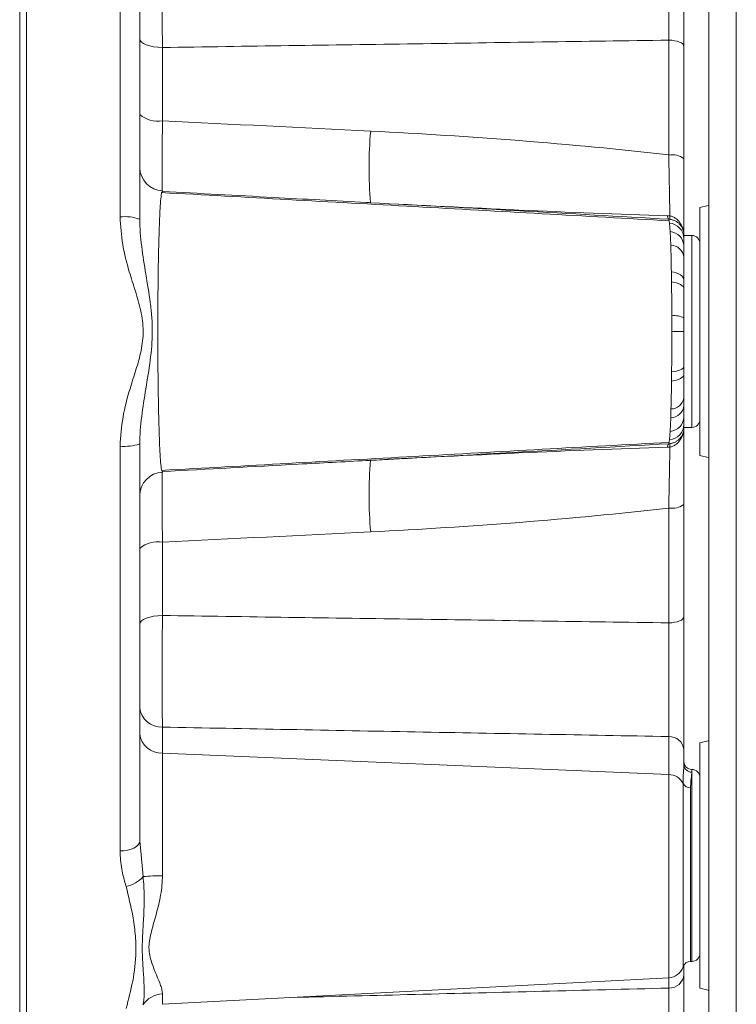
# Model space of a CAD drawing. Header units: millimetres. Extents: x 293 to 1784, y 788 to 2654.
# Tile 7 of 12: x 1205 to 1295, y 1757 to 1881. Entities that reach past the tile are written whole.
import ezdxf

# ---------------------------------------------------------------- set-up
doc = ezdxf.new("R2010")
doc.units = ezdxf.units.MM

msp = doc.modelspace()

# ---------------------------------------------------------------- linework, layer by layer
at = {"color": 7, "linetype": 'Continuous', "lineweight": 15}
for p, q in [((1291.34, 1609.69), (1291.34, 1992.11)), ((1294.79, 1609.69), (1294.79, 1992.11)), ((1204.97, 1841.71), (1204.97, 1973.6)), ((1205.83, 1960.99), (1205.83, 1709.83)), ((1217.55, 1856.07), (1217.55, 1906.81)), ((1220.01, 1905.57), (1220.01, 1855.8)), ((1286.32, 1863.83), (1286.32, 1878.22)), ((1222.86, 1877.3), (1222.86, 1868.12)), ((1288.22, 1877.46), (1288.22, 1863.37)), ((1222.86, 1859.25), (1222.76, 1859.09)), ((1290.22, 1826.16), (1290.22, 1857.26)), ((1286.39, 1855.5), (1286.34, 1855.78)), ((1286.5, 1854.22), (1286.43, 1855.3)), ((1286.57, 1852.53), (1286.5, 1854.22)), ((1289.22, 1853.75), (1288.22, 1853.75)), ((1286.71, 1841.71), (1286.7, 1843.69)), ((1204.97, 1709.82), (1204.97, 1841.71)), ((1286.67, 1835.5), (1286.68, 1836.64)), ((1286.57, 1830.89), (1286.6, 1832)), ((1286.5, 1829.2), (1286.57, 1830.89)), ((1286.43, 1828.13), (1286.5, 1829.2)), ((1288.22, 1829.67), (1289.22, 1829.67)), ((1220.01, 1827.62), (1220.01, 1777.85)), ((1286.34, 1827.64), (1286.39, 1827.92)), ((1217.55, 1776.61), (1217.55, 1827.35)), ((1257.09, 1826.02), (1251.13, 1825.69)), ((1253.69, 1825.83), (1251.49, 1825.71)), ((1288.22, 1820.05), (1288.22, 1805.96)), ((1286.32, 1805.2), (1286.32, 1819.59)), ((1222.86, 1815.3), (1222.86, 1806.12)), ((1222.86, 1792.13), (1222.86, 1788.88)), ((1286.32, 1786.18), (1286.32, 1790.95)), ((1288.22, 1789.33), (1288.22, 1787.46)), ((1290.22, 1759.42), (1290.22, 1790.17)), ((1222.86, 1788.88), (1222.86, 1773.51)), ((1286.32, 1786.18), (1222.86, 1788.88)), ((1289.22, 1762.76), (1289.22, 1786.48)), ((1220.01, 1777.85), (1220.05, 1777.47)), ((1288.22, 1762.3), (1288.22, 1761.12)), ((1289.06, 1762.76), (1289.22, 1762.76)), ((1222.86, 1757.39), (1286.32, 1760.72))]:
    msp.add_line(p, q, dxfattribs=at)
at = {"color": 8, "linetype": 'Continuous', "lineweight": 15}
for p, q in [((1286.43, 1855.3), (1286.39, 1855.5)), ((1289.22, 1829.67), (1289.22, 1853.75)), ((1286.39, 1827.92), (1286.43, 1828.13)), ((1252.59, 1825.76), (1248.96, 1825.56)), ((1289.22, 1786.83), (1289.22, 1786.48)), ((1286.32, 1760.72), (1286.32, 1786.18)), ((1288.11, 1762.08), (1288.11, 1785.08)), ((1289.06, 1784.53), (1289.06, 1762.76)), ((1220.05, 1777.47), (1220.43, 1773.4)), ((1286.32, 1759.42), (1286.32, 1760.72)), ((1222.86, 1758.69), (1222.86, 1757.39))]:
    msp.add_line(p, q, dxfattribs=at)
at = {"color": 7, "linetype": 'Continuous', "lineweight": 15, "flags": 128}
for points in [[(1220.01, 1878.37), (1220.07, 1878.17), (1220.23, 1877.97), (1220.49, 1877.79), (1220.84, 1877.63), (1221.27, 1877.5), (1221.76, 1877.4), (1222.3, 1877.33), (1222.86, 1877.3)], [(1286.32, 1878.22), (1286.69, 1878.2), (1287.05, 1878.15), (1287.38, 1878.08), (1287.67, 1877.98), (1287.9, 1877.87), (1288.07, 1877.74), (1288.18, 1877.61), (1288.22, 1877.46)], [(1291.34, 1857.56), (1291.24, 1857.52), (1290.22, 1857.26)], [(1288.22, 1848.15), (1288.19, 1848.33), (1288.1, 1848.5), (1287.97, 1848.67), (1287.78, 1848.82), (1287.54, 1848.95), (1287.27, 1849.05), (1286.97, 1849.14), (1286.65, 1849.19)], [(1288.22, 1847.06), (1288.19, 1847.2), (1288.11, 1847.35), (1287.97, 1847.48), (1287.78, 1847.61), (1287.55, 1847.71), (1287.29, 1847.8), (1286.99, 1847.87), (1286.67, 1847.92)], [(1288.22, 1841.71), (1288.19, 1841.71), (1288.11, 1841.71), (1287.98, 1841.71), (1287.8, 1841.71), (1287.57, 1841.71), (1287.31, 1841.71), (1287.02, 1841.71), (1286.71, 1841.71)], [(1288.22, 1837.34), (1288.19, 1837.22), (1288.11, 1837.1), (1287.97, 1836.99), (1287.79, 1836.89), (1287.56, 1836.81), (1287.29, 1836.73), (1287, 1836.68), (1286.68, 1836.64)], [(1288.22, 1836.36), (1288.19, 1836.22), (1288.11, 1836.07), (1287.97, 1835.94), (1287.78, 1835.81), (1287.55, 1835.71), (1287.29, 1835.62), (1286.99, 1835.55), (1286.67, 1835.5)], [(1290.22, 1826.16), (1291.24, 1825.9), (1291.34, 1825.86)], [(1222.86, 1806.12), (1222.3, 1806.09), (1221.76, 1806.02), (1221.27, 1805.92), (1220.84, 1805.79), (1220.49, 1805.63), (1220.23, 1805.45), (1220.07, 1805.25), (1220.01, 1805.05)], [(1288.22, 1805.96), (1288.18, 1805.81), (1288.07, 1805.68), (1287.9, 1805.55), (1287.67, 1805.44), (1287.38, 1805.34), (1287.05, 1805.27), (1286.69, 1805.22), (1286.32, 1805.2)], [(1291.34, 1790.47), (1291.24, 1790.43), (1290.22, 1790.17)], [(1220.01, 1777.85), (1219.97, 1777.61), (1219.83, 1777.38), (1219.6, 1777.17), (1219.29, 1776.98), (1218.92, 1776.83), (1218.5, 1776.71), (1218.03, 1776.64), (1217.55, 1776.61)], [(1290.22, 1759.42), (1291.24, 1759.16), (1291.34, 1759.12)]]:
    msp.add_lwpolyline(points, dxfattribs=at)
at = {"color": 7, "linetype": 'Continuous', "lineweight": 15}
for centre, radius, start, end in [((1222.23, 1871.38), 3.32, 228.0374, 280.9268), ((1299.68, 1862.2), 50.93, 174.7978, 184.8963), ((1286.75, 1861.43), 2.43, 52.7726, 100.1747), ((1223.02, 1862.34), 3.01, 181.7031, 267.2326), ((1248.94, 1857.93), 0.0752, 266.4488, 284.9952), ((1218.15, 1850.25), 5.85, 71.4338, 95.8978), ((1286.79, 1856.22), 0.629, 180.947, 224.8236), ((1288.08, 1855.98), 1.63, 172.5858, 187.4142), ((1286.25, 1853.34), 1.96, 0.8783, 84.9859), ((1286.35, 1852.36), 1.87, 2.9347, 85.4277), ((1289.22, 1852.74), 1, 0, 90), ((1286.51, 1850.81), 1.72, 6.7812, 87.852), ((1287.01, 1841.03), 2.67, 63.0168, 96.5379), ((1286.51, 1832.61), 1.72, 272.1471, 353.2192), ((1286.6, 1833.64), 1.64, 270.0789, 350.089), ((1286.26, 1830.09), 1.96, 275.0222, 359.0942), ((1286.35, 1831.06), 1.87, 274.5725, 357.0655), ((1289.22, 1830.68), 1, 270, 0), ((1218.15, 1833.16), 5.85, 264.1021, 288.5663), ((1286.79, 1827.2), 0.629, 135.1762, 179.0532), ((1288.08, 1827.44), 1.63, 172.5858, 187.4142), ((1299.68, 1821.22), 50.93, 175.1037, 185.2022), ((1223.02, 1821.09), 3.01, 92.7056, 179.3939), ((1286.75, 1821.98), 2.43, 259.8253, 307.2274), ((1222.23, 1812.04), 3.32, 79.0732, 131.9625), ((1222.73, 1794.86), 2.73, 186.2749, 272.8281), ((1222.73, 1791.6), 2.73, 186.2749, 272.8281), ((1286.41, 1789.13), 1.82, 6.2758, 92.8269), ((1289.22, 1787.83), 1, 180, 270), ((1289.21, 1787.47), 0.989, 180.8552, 270.8283), ((1289.22, 1785.83), 1, 0, 90), ((1286.33, 1784.19), 1.99, 26.6015, 90.3809), ((1289.01, 1785.54), 1.01, 206.8624, 272.8834), ((1217.54, 1775.94), 3.85, 281.5632, 318.7081), ((1222.69, 1750.29), 23.22, 89.5634, 95.5893), ((1289.22, 1763.76), 1, 270, 0), ((1286.21, 1762.72), 2.01, 273, 341.3036), ((1289.06, 1761.76), 1, 90, 161.3036), ((1286.37, 1761.28), 1.86, 268.388, 355.268), ((1222.97, 1755.64), 3.05, 92.0548, 146.7099)]:
    msp.add_arc(centre, radius, start, end, dxfattribs=at)
for points, knots in [([(1288.22, 1894.09), (1288.22, 1893.63), (1288.22, 1892.62), (1288.22, 1891.43), (1288.22, 1890.14), (1288.22, 1889.47), (1288.22, 1888.08), (1288.22, 1887.35), (1288.22, 1886.22), (1288.22, 1885.84), (1288.22, 1885.08), (1288.22, 1884.7), (1288.22, 1883.55), (1288.22, 1882.77), (1288.22, 1881.6), (1288.22, 1881.21), (1288.22, 1880.44), (1288.22, 1880.06), (1288.22, 1878.93), (1288.22, 1878.19), (1288.22, 1877.46)], [0, 0, 0, 0, 0.125, 0.25, 0.25, 0.375, 0.375, 0.5, 0.5, 0.5625, 0.5625, 0.625, 0.625, 0.75, 0.75, 0.8125, 0.8125, 0.875, 0.875, 1, 1, 1, 1]), ([(1286.32, 1878.22), (1286.32, 1878.84), (1286.32, 1879.47), (1286.33, 1880.45), (1286.33, 1880.77), (1286.33, 1881.43), (1286.34, 1881.77), (1286.34, 1882.77), (1286.34, 1883.43), (1286.34, 1884.75), (1286.34, 1885.4), (1286.34, 1886.69), (1286.34, 1887.32), (1286.34, 1888.51), (1286.34, 1889.09), (1286.33, 1890.19), (1286.33, 1891.21), (1286.32, 1892.08), (1286.32, 1892.47)], [0, 0, 0, 0, 0.125, 0.125, 0.1875, 0.1875, 0.25, 0.25, 0.375, 0.375, 0.5, 0.5, 0.625, 0.625, 0.75, 0.75, 0.875, 1, 1, 1, 1]), ([(1222.86, 1891.29), (1222.86, 1890.9), (1222.85, 1890.48), (1222.84, 1889.55), (1222.84, 1889.05), (1222.83, 1887.98), (1222.83, 1887.41), (1222.83, 1886.24), (1222.82, 1885.64), (1222.82, 1884.69), (1222.82, 1884.37), (1222.83, 1883.73), (1222.83, 1883.41), (1222.83, 1882.44), (1222.83, 1881.79), (1222.84, 1880.81), (1222.84, 1880.48), (1222.84, 1879.83), (1222.84, 1879.5), (1222.85, 1878.55), (1222.86, 1877.92), (1222.86, 1877.3)], [0, 0, 0, 0, 0.125, 0.125, 0.25, 0.25, 0.375, 0.375, 0.5, 0.5, 0.5625, 0.5625, 0.625, 0.625, 0.75, 0.75, 0.8125, 0.8125, 0.875, 0.875, 1, 1, 1, 1]), ([(1286.32, 1878.22), (1275.73, 1878.07), (1265.14, 1877.92), (1254.55, 1877.76), (1243.99, 1877.61), (1233.43, 1877.46), (1222.86, 1877.3)], [0.00190489, 0.00190489, 0.00190489, 0.00190489, 0.03374003, 0.03374003, 0.03374003, 0.06548481, 0.06548481, 0.06548481, 0.06548481]), ([(1222.86, 1868.12), (1222.85, 1866.85), (1222.83, 1864.31), (1222.82, 1861.4), (1222.83, 1859.56), (1222.85, 1859.36), (1222.86, 1859.26)], [0, 0, 0, 0, 0.257214, 0.514492, 0.77152, 1, 1, 1, 1]), ([(1248.96, 1866.82), (1255.2, 1866.51), (1261.43, 1866.12), (1273.89, 1865.14), (1280.11, 1864.56), (1286.32, 1863.83)], [0, 0, 0, 0, 0.5, 0.5, 1, 1, 1, 1]), ([(1286.46, 1856.19), (1286.46, 1856.6), (1286.45, 1857.08), (1286.43, 1857.9), (1286.43, 1858.19), (1286.42, 1858.8), (1286.41, 1859.11), (1286.39, 1860.09), (1286.38, 1860.78), (1286.35, 1862.27), (1286.33, 1863.03), (1286.32, 1863.83)], [0, 0, 0, 0, 0.25, 0.25, 0.375, 0.375, 0.5, 0.5, 0.75, 0.75, 1, 1, 1, 1]), ([(1288.22, 1863.37), (1288.22, 1862.33), (1288.22, 1861.33), (1288.22, 1859.9), (1288.22, 1859.43), (1288.22, 1858.53), (1288.22, 1858.1), (1288.22, 1857.27), (1288.22, 1856.88), (1288.22, 1856.14), (1288.22, 1855.78), (1288.22, 1854.79), (1288.22, 1854.24), (1288.22, 1853.79)], [0, 0, 0, 0, 0.25, 0.25, 0.375, 0.375, 0.5, 0.5, 0.625, 0.625, 0.75, 0.75, 1, 1, 1, 1]), ([(1286.4, 1855.58), (1275.76, 1856.18), (1254.54, 1857.36), (1233.34, 1858.53), (1222.76, 1859.12)], [0, 0, 0, 0, 0.501235, 1, 1, 1, 1]), ([(1248.41, 1857.88), (1244.53, 1858.09), (1240.64, 1858.3), (1236.76, 1858.51), (1232.13, 1858.76), (1227.49, 1859.01), (1222.86, 1859.26)], [0.00052452, 0.00052452, 0.00052452, 0.00052452, 0.0122076, 0.0122076, 0.0122076, 0.02613592, 0.02613592, 0.02613592, 0.02613592]), ([(1248.93, 1857.85), (1255.13, 1857.52), (1261.33, 1857.21), (1273.74, 1856.65), (1279.95, 1856.41), (1286.16, 1856.21)], [0, 0, 0, 0, 0.5, 0.5, 1, 1, 1, 1]), ([(1286.34, 1855.78), (1280.11, 1856.13), (1273.88, 1856.48), (1261.42, 1857.17), (1255.19, 1857.52), (1248.96, 1857.85)], [0, 0, 0, 0, 0.5, 0.5, 1, 1, 1, 1]), ([(1217.55, 1827.35), (1217.63, 1828.56), (1217.8, 1830.99), (1218.66, 1834.16), (1219.55, 1836.9), (1220.24, 1839.28), (1220.45, 1840.94), (1220.44, 1842.62), (1220.2, 1844.32), (1219.48, 1846.77), (1218.59, 1849.5), (1217.77, 1852.59), (1217.62, 1854.91), (1217.55, 1856.07)], [0, 0, 0, 0, 0.124138, 0.24878, 0.333369, 0.417876, 0.501427, 0.502491, 0.588381, 0.675228, 0.762152, 0.881291, 1, 1, 1, 1]), ([(1286.46, 1856.19), (1286.6, 1856.16), (1286.73, 1856.13), (1286.97, 1856.02), (1287.09, 1855.95), (1287.31, 1855.8), (1287.41, 1855.71), (1287.59, 1855.52), (1287.68, 1855.41), (1287.83, 1855.19), (1287.89, 1855.08), (1288.01, 1854.83), (1288.06, 1854.71), (1288.14, 1854.45), (1288.17, 1854.32), (1288.21, 1854.06), (1288.22, 1853.92), (1288.22, 1853.79)], [0, 0, 0, 0, 0.125, 0.125, 0.25, 0.25, 0.375, 0.375, 0.5, 0.5, 0.625, 0.625, 0.75, 0.75, 0.875, 0.875, 1, 1, 1, 1]), ([(1220.01, 1855.8), (1220.01, 1854.66), (1220.12, 1853.52), (1220.4, 1851.21), (1220.59, 1850.05), (1220.97, 1847.71), (1221.17, 1846.53), (1221.41, 1844.74), (1221.47, 1844.14), (1221.57, 1842.93), (1221.59, 1842.32), (1221.59, 1840.48), (1221.48, 1839.28), (1221.17, 1836.89), (1220.97, 1835.71), (1220.59, 1833.37), (1220.4, 1832.2), (1220.12, 1829.9), (1220.01, 1828.76), (1220.01, 1827.62)], [0, 0, 0, 0, 0.125, 0.125, 0.25, 0.25, 0.375, 0.375, 0.4375, 0.4375, 0.5, 0.5, 0.625, 0.625, 0.75, 0.75, 0.875, 0.875, 1, 1, 1, 1]), ([(1286.46, 1855.77), (1286.59, 1855.75), (1286.72, 1855.72), (1286.96, 1855.64), (1287.08, 1855.59), (1287.3, 1855.47), (1287.4, 1855.4), (1287.59, 1855.25), (1287.68, 1855.16), (1287.83, 1854.97), (1287.9, 1854.88), (1287.99, 1854.72), (1288.01, 1854.67), (1288.06, 1854.56), (1288.08, 1854.51), (1288.14, 1854.35), (1288.17, 1854.24), (1288.21, 1854.02), (1288.22, 1853.9), (1288.22, 1853.79)], [0, 0, 0, 0, 0.125, 0.125, 0.25, 0.25, 0.375, 0.375, 0.5, 0.5, 0.625, 0.625, 0.6875, 0.6875, 0.75, 0.75, 0.875, 0.875, 1, 1, 1, 1]), ([(1288.22, 1853.79), (1288.22, 1853.79), (1288.22, 1853.79), (1288.22, 1853.77), (1288.22, 1853.75), (1288.22, 1853.65), (1288.22, 1853.54), (1288.22, 1853.37)], [0, 0, 0, 0, 0.25, 0.25, 0.5, 0.5, 1, 1, 1, 1]), ([(1286.65, 1849.19), (1286.64, 1849.8), (1286.62, 1851.02), (1286.59, 1852.02), (1286.57, 1852.53)], [0, 0, 0, 0, 0.49375, 1, 1, 1, 1]), ([(1288.22, 1851.01), (1288.22, 1850.6), (1288.22, 1850.15), (1288.22, 1849.2), (1288.22, 1848.69), (1288.22, 1848.15)], [0, 0, 0, 0, 0.5, 0.5, 1, 1, 1, 1]), ([(1286.7, 1843.69), (1286.7, 1844.41), (1286.69, 1845.87), (1286.68, 1847.23), (1286.67, 1847.92)], [0, 0, 0, 0, 0.493796, 1, 1, 1, 1]), ([(1288.22, 1847.06), (1288.22, 1846.48), (1288.22, 1845.89), (1288.22, 1844.67), (1288.22, 1844.05), (1288.22, 1843.41)], [0, 0, 0, 0, 0.5, 0.5, 1, 1, 1, 1]), ([(1286.68, 1836.64), (1286.69, 1837.94), (1286.7, 1839.61), (1286.71, 1841.34), (1286.71, 1841.71)], [0, 0, 0, 0, 0.783637, 1, 1, 1, 1]), ([(1288.22, 1841.71), (1288.22, 1840.96), (1288.22, 1840.22), (1288.22, 1838.76), (1288.22, 1838.04), (1288.22, 1837.34)], [0, 0, 0, 0, 0.5, 0.5, 1, 1, 1, 1]), ([(1288.22, 1830.06), (1288.22, 1829.89), (1288.22, 1829.78), (1288.22, 1829.67), (1288.22, 1829.65), (1288.22, 1829.63), (1288.22, 1829.63), (1288.22, 1829.63)], [0, 0, 0, 0, 0.5, 0.5, 0.75, 0.75, 1, 1, 1, 1]), ([(1286.46, 1827.65), (1286.59, 1827.67), (1286.72, 1827.7), (1286.96, 1827.78), (1287.08, 1827.83), (1287.3, 1827.95), (1287.4, 1828.02), (1287.59, 1828.17), (1287.68, 1828.26), (1287.83, 1828.44), (1287.9, 1828.54), (1287.99, 1828.7), (1288.01, 1828.75), (1288.06, 1828.86), (1288.08, 1828.91), (1288.14, 1829.07), (1288.17, 1829.18), (1288.21, 1829.4), (1288.22, 1829.52), (1288.22, 1829.63)], [0, 0, 0, 0, 0.125, 0.125, 0.25, 0.25, 0.375, 0.375, 0.5, 0.5, 0.625, 0.625, 0.6875, 0.6875, 0.75, 0.75, 0.875, 0.875, 1, 1, 1, 1]), ([(1286.46, 1827.23), (1286.6, 1827.25), (1286.73, 1827.29), (1286.97, 1827.4), (1287.09, 1827.47), (1287.31, 1827.62), (1287.41, 1827.71), (1287.59, 1827.9), (1287.68, 1828.01), (1287.83, 1828.23), (1287.89, 1828.34), (1288.01, 1828.59), (1288.06, 1828.71), (1288.14, 1828.97), (1288.17, 1829.1), (1288.21, 1829.36), (1288.22, 1829.5), (1288.22, 1829.63)], [0, 0, 0, 0, 0.125, 0.125, 0.25, 0.25, 0.375, 0.375, 0.5, 0.5, 0.625, 0.625, 0.75, 0.75, 0.875, 0.875, 1, 1, 1, 1]), ([(1288.22, 1829.63), (1288.22, 1829.18), (1288.22, 1828.63), (1288.22, 1827.64), (1288.22, 1827.29), (1288.22, 1826.54), (1288.22, 1826.15), (1288.22, 1825.32), (1288.22, 1824.89), (1288.22, 1823.99), (1288.22, 1823.52), (1288.22, 1822.09), (1288.22, 1821.09), (1288.22, 1820.05)], [0, 0, 0, 0, 0.25, 0.25, 0.375, 0.375, 0.5, 0.5, 0.625, 0.625, 0.75, 0.75, 1, 1, 1, 1]), ([(1222.76, 1824.3), (1233.34, 1824.89), (1254.54, 1826.06), (1275.76, 1827.24), (1286.4, 1827.83)], [0, 0, 0, 0, 0.498767, 1, 1, 1, 1]), ([(1253.71, 1825.83), (1258.06, 1826.06), (1268.93, 1826.66), (1279.81, 1827.27), (1286.34, 1827.64)], [0, 0, 0, 0, 0.399605, 1, 1, 1, 1]), ([(1286.16, 1827.21), (1279.95, 1827.01), (1273.74, 1826.76), (1261.33, 1826.21), (1255.13, 1825.9), (1248.93, 1825.57)], [0, 0, 0, 0, 0.5, 0.5, 1, 1, 1, 1]), ([(1286.32, 1819.59), (1286.33, 1820.39), (1286.35, 1821.15), (1286.37, 1822.25), (1286.38, 1822.6), (1286.39, 1823.31), (1286.4, 1823.65), (1286.42, 1824.63), (1286.43, 1825.23), (1286.44, 1826.05), (1286.45, 1826.31), (1286.46, 1826.8), (1286.46, 1827.02), (1286.46, 1827.23)], [0, 0, 0, 0, 0.25, 0.25, 0.375, 0.375, 0.5, 0.5, 0.75, 0.75, 0.875, 0.875, 1, 1, 1, 1]), ([(1222.86, 1824.16), (1228.53, 1824.46), (1234.21, 1824.77), (1239.88, 1825.08), (1242.72, 1825.23), (1245.57, 1825.38), (1248.41, 1825.54)], [0.00285441, 0.00285441, 0.00285441, 0.00285441, 0.01991103, 0.01991103, 0.01991103, 0.02846581, 0.02846581, 0.02846581, 0.02846581]), ([(1222.76, 1824.32), (1222.79, 1824.19), (1222.83, 1824.03), (1222.87, 1824.09), (1222.88, 1824.1)], [0, 0, 0, 0, 0.807229, 1, 1, 1, 1]), ([(1222.86, 1824.16), (1222.85, 1824.03), (1222.83, 1823.79), (1222.82, 1821.74), (1222.83, 1818.84), (1222.85, 1816.43), (1222.86, 1815.3)], [0, 0, 0, 0, 0.257186, 0.514431, 0.771441, 1, 1, 1, 1]), ([(1286.32, 1819.59), (1280.11, 1818.86), (1273.89, 1818.28), (1261.43, 1817.3), (1255.2, 1816.91), (1248.96, 1816.6)], [0, 0, 0, 0, 0.5, 0.5, 1, 1, 1, 1]), ([(1222.86, 1806.12), (1222.86, 1805.5), (1222.85, 1804.88), (1222.84, 1803.6), (1222.84, 1802.95), (1222.83, 1801.64), (1222.83, 1800.98), (1222.83, 1799.69), (1222.82, 1799.05), (1222.82, 1798.11), (1222.82, 1797.8), (1222.83, 1797.19), (1222.83, 1796.89), (1222.83, 1796.01), (1222.83, 1795.45), (1222.84, 1794.65), (1222.84, 1794.38), (1222.84, 1793.88), (1222.84, 1793.64), (1222.85, 1792.94), (1222.86, 1792.51), (1222.86, 1792.13)], [0, 0, 0, 0, 0.125, 0.125, 0.25, 0.25, 0.375, 0.375, 0.5, 0.5, 0.5625, 0.5625, 0.625, 0.625, 0.75, 0.75, 0.8125, 0.8125, 0.875, 0.875, 1, 1, 1, 1]), ([(1222.86, 1806.12), (1233.43, 1805.96), (1243.99, 1805.81), (1254.55, 1805.66), (1265.14, 1805.5), (1275.73, 1805.35), (1286.32, 1805.2)], [0.00285725, 0.00285725, 0.00285725, 0.00285725, 0.03460203, 0.03460203, 0.03460203, 0.06643717, 0.06643717, 0.06643717, 0.06643717]), ([(1288.22, 1805.96), (1288.22, 1805.23), (1288.22, 1803.75), (1288.22, 1802.22), (1288.22, 1800.65), (1288.22, 1799.87), (1288.22, 1798.34), (1288.22, 1797.58), (1288.22, 1796.45), (1288.22, 1796.08), (1288.22, 1795.35), (1288.22, 1795), (1288.22, 1793.95), (1288.22, 1793.28), (1288.22, 1792.32), (1288.22, 1792.01), (1288.22, 1791.41), (1288.22, 1791.12), (1288.22, 1790.3), (1288.22, 1789.79), (1288.22, 1789.33)], [0, 0, 0, 0, 0.125, 0.25, 0.25, 0.375, 0.375, 0.5, 0.5, 0.5625, 0.5625, 0.625, 0.625, 0.75, 0.75, 0.8125, 0.8125, 0.875, 0.875, 1, 1, 1, 1]), ([(1286.32, 1790.95), (1286.32, 1791.34), (1286.32, 1791.78), (1286.33, 1792.49), (1286.33, 1792.73), (1286.33, 1793.25), (1286.34, 1793.51), (1286.34, 1794.34), (1286.34, 1794.91), (1286.34, 1796.11), (1286.34, 1796.73), (1286.34, 1798.02), (1286.34, 1798.67), (1286.34, 1799.99), (1286.34, 1800.65), (1286.33, 1801.99), (1286.33, 1803.31), (1286.32, 1804.58), (1286.32, 1805.2)], [0, 0, 0, 0, 0.125, 0.125, 0.1875, 0.1875, 0.25, 0.25, 0.375, 0.375, 0.5, 0.5, 0.625, 0.625, 0.75, 0.75, 0.875, 1, 1, 1, 1]), ([(1286.32, 1790.95), (1275.73, 1791.14), (1265.14, 1791.34), (1254.55, 1791.53), (1243.99, 1791.73), (1233.43, 1791.93), (1222.86, 1792.13)], [0.00190522, 0.00190522, 0.00190522, 0.00190522, 0.03374583, 0.03374583, 0.03374583, 0.06549585, 0.06549585, 0.06549585, 0.06549585]), ([(1288.11, 1785.08), (1288.11, 1785.57), (1288.13, 1786.02), (1288.18, 1786.81), (1288.22, 1787.16), (1288.22, 1787.46)], [0, 0, 0, 0, 0.5, 0.5, 1, 1, 1, 1]), ([(1289.22, 1786.48), (1289.2, 1786.3), (1289.16, 1785.92), (1289.07, 1785.18), (1289.06, 1784.67), (1289.06, 1784.53)], [0, 0, 0, 0, 0.419388, 0.850454, 1, 1, 1, 1]), ([(1218.31, 1772.17), (1218.1, 1772.88), (1217.67, 1774.33), (1217.59, 1775.85), (1217.55, 1776.61)], [0, 0, 0, 0, 0.496028, 1, 1, 1, 1]), ([(1220.43, 1773.4), (1220.53, 1772.59), (1220.56, 1771.79), (1220.58, 1770.24), (1220.56, 1769.48), (1220.49, 1767.97), (1220.44, 1767.24), (1220.36, 1765.8), (1220.33, 1765.09), (1220.33, 1763.73), (1220.36, 1763.06), (1220.44, 1761.79), (1220.49, 1761.17), (1220.56, 1759.98), (1220.58, 1759.41), (1220.57, 1758.58), (1220.56, 1758.32), (1220.51, 1757.8), (1220.48, 1757.55), (1220.43, 1757.31)], [0, 0, 0, 0, 0.125, 0.125, 0.25, 0.25, 0.375, 0.375, 0.5, 0.5, 0.625, 0.625, 0.75, 0.75, 0.875, 0.875, 0.9375, 0.9375, 1, 1, 1, 1]), ([(1222.86, 1773.51), (1222.86, 1772.68), (1222.77, 1771.88), (1222.49, 1770.3), (1222.3, 1769.52), (1222, 1768.39), (1221.9, 1768.02), (1221.69, 1767.29), (1221.59, 1766.93), (1221.4, 1766.22), (1221.32, 1765.87), (1221.24, 1765.35), (1221.21, 1765.18), (1221.18, 1764.83), (1221.17, 1764.66), (1221.18, 1763.82), (1221.32, 1763.22), (1221.69, 1762.09), (1221.91, 1761.56), (1222.31, 1760.6), (1222.49, 1760.16), (1222.7, 1759.56), (1222.76, 1759.37), (1222.84, 1759.01), (1222.86, 1758.84), (1222.86, 1758.69)], [0, 0, 0, 0, 0.125, 0.125, 0.25, 0.25, 0.3125, 0.3125, 0.375, 0.375, 0.4375, 0.4375, 0.46875, 0.46875, 0.5, 0.5, 0.625, 0.625, 0.75, 0.75, 0.875, 0.875, 0.9375, 0.9375, 1, 1, 1, 1]), ([(1218.31, 1756.87), (1218.61, 1758.01), (1219.21, 1760.3), (1219.61, 1763.46), (1219.48, 1766.21), (1219.1, 1768.95), (1218.61, 1770.94), (1218.31, 1772.17)], [0, 0, 0, 0, 0.234928, 0.475374, 0.620959, 0.766722, 1, 1, 1, 1]), ([(1288.22, 1761.12), (1288.22, 1760.71), (1288.22, 1759.78), (1288.22, 1758.67), (1288.22, 1757.45), (1288.22, 1756.81), (1288.22, 1755.47), (1288.22, 1754.76), (1288.22, 1753.66), (1288.22, 1753.29), (1288.22, 1752.54), (1288.22, 1752.16), (1288.22, 1751.02), (1288.22, 1750.25), (1288.22, 1749.08), (1288.22, 1748.69), (1288.22, 1747.91), (1288.22, 1747.53), (1288.22, 1746.38), (1288.22, 1745.63), (1288.22, 1744.88)], [0, 0, 0, 0, 0.125, 0.25, 0.25, 0.375, 0.375, 0.5, 0.5, 0.5625, 0.5625, 0.625, 0.625, 0.75, 0.75, 0.8125, 0.8125, 0.875, 0.875, 1, 1, 1, 1]), ([(1286.32, 1745.5), (1286.32, 1746.14), (1286.32, 1746.79), (1286.33, 1747.77), (1286.33, 1748.1), (1286.33, 1748.76), (1286.34, 1749.1), (1286.34, 1750.11), (1286.34, 1750.77), (1286.34, 1752.07), (1286.34, 1752.71), (1286.34, 1753.97), (1286.34, 1754.57), (1286.34, 1755.73), (1286.34, 1756.28), (1286.33, 1757.32), (1286.33, 1758.27), (1286.32, 1759.07), (1286.32, 1759.42)], [0, 0, 0, 0, 0.125, 0.125, 0.1875, 0.1875, 0.25, 0.25, 0.375, 0.375, 0.5, 0.5, 0.625, 0.625, 0.75, 0.75, 0.875, 1, 1, 1, 1])]:
    msp.add_open_spline(points, degree=3, knots=knots, dxfattribs=at)
for points in [[(1222.86, 1868.12), (1231.56, 1867.68), (1240.26, 1867.25), (1248.96, 1866.82)], [(1248.41, 1857.88), (1248.59, 1857.87), (1248.76, 1857.86), (1248.93, 1857.85)], [(1248.93, 1857.85), (1248.76, 1857.86), (1248.59, 1857.87), (1248.41, 1857.88)], [(1286.16, 1856.21), (1286.26, 1856.21), (1286.36, 1856.2), (1286.46, 1856.19)], [(1286.46, 1855.77), (1286.42, 1855.77), (1286.38, 1855.78), (1286.34, 1855.78)], [(1288.22, 1853.37), (1288.22, 1853.15), (1288.22, 1852.85), (1288.22, 1852.46)], [(1288.22, 1852.46), (1288.22, 1852.06), (1288.22, 1851.57), (1288.22, 1851.01)], [(1286.67, 1847.92), (1286.66, 1848.35), (1286.66, 1848.78), (1286.65, 1849.19)], [(1288.22, 1848.15), (1288.22, 1847.79), (1288.22, 1847.43), (1288.22, 1847.06)], [(1288.22, 1843.41), (1288.22, 1842.85), (1288.22, 1842.28), (1288.22, 1841.71)], [(1288.22, 1837.34), (1288.22, 1837.01), (1288.22, 1836.68), (1288.22, 1836.36)], [(1288.22, 1836.36), (1288.22, 1835.25), (1288.22, 1834.25), (1288.22, 1833.36)], [(1286.6, 1832), (1286.63, 1833.04), (1286.65, 1834.21), (1286.67, 1835.5)], [(1288.22, 1833.36), (1288.22, 1833.02), (1288.22, 1832.71), (1288.22, 1832.41)], [(1288.22, 1832.41), (1288.22, 1831.85), (1288.22, 1831.36), (1288.22, 1830.96)], [(1288.22, 1830.96), (1288.22, 1830.58), (1288.22, 1830.28), (1288.22, 1830.06)], [(1286.34, 1827.64), (1286.38, 1827.64), (1286.42, 1827.65), (1286.46, 1827.65)], [(1286.46, 1827.23), (1286.36, 1827.22), (1286.26, 1827.21), (1286.16, 1827.21)], [(1248.93, 1825.57), (1248.76, 1825.56), (1248.59, 1825.55), (1248.41, 1825.54)], [(1248.41, 1825.54), (1248.59, 1825.55), (1248.76, 1825.56), (1248.93, 1825.57)], [(1248.96, 1816.6), (1240.26, 1816.17), (1231.56, 1815.74), (1222.86, 1815.3)]]:
    msp.add_open_spline(points, degree=3, dxfattribs=at)
at = {"color": 8, "linetype": 'Continuous', "lineweight": 15}
for points, knots in [([(1222.76, 1859.09), (1222.76, 1859.09), (1222.72, 1859.05), (1222.66, 1858.36), (1222.55, 1856.97), (1222.46, 1854.77), (1222.38, 1852.05), (1222.33, 1849.49), (1222.3, 1846.68), (1222.28, 1843.76), (1222.28, 1840.75), (1222.29, 1837.8), (1222.32, 1834.94), (1222.36, 1832.3), (1222.42, 1829.9), (1222.49, 1827.87), (1222.57, 1826.19), (1222.66, 1825.03), (1222.72, 1824.4), (1222.76, 1824.32), (1222.76, 1824.32)], [0, 0, 0, 0, 0.00427, 0.063413, 0.124251, 0.220055, 0.279071, 0.339812, 0.39883, 0.459594, 0.518465, 0.579074, 0.637901, 0.698455, 0.7573, 0.81785, 0.876815, 0.937472, 0.996558, 1, 1, 1, 1]), ([(1239.31, 1758.25), (1244.39, 1758.38), (1260.06, 1758.76), (1275.73, 1759.16), (1286.32, 1759.42)], [0, 0, 0, 0, 0.324131, 1, 1, 1, 1])]:
    msp.add_open_spline(points, degree=3, knots=knots, dxfattribs=at)

doc.saveas('drawing.dxf')
